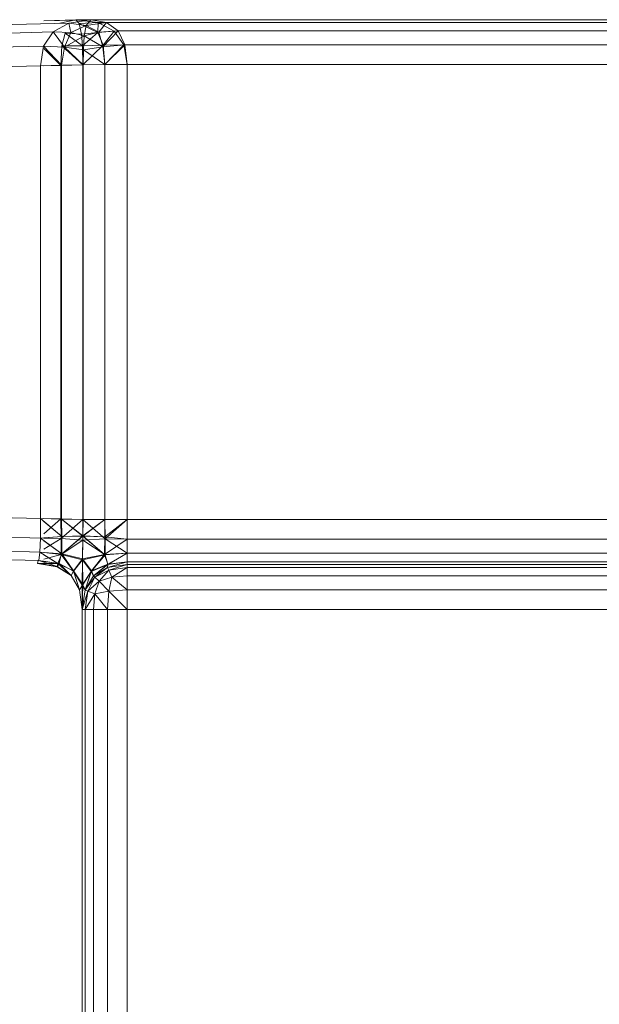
# Model space of a CAD drawing. Header units: millimetres. Extents: x 1 to 3476, y -521 to 159.
# Tile 87 of 130: x 2438.67 to 2446.42, y 145.75 to 158.92. Entities that reach past the tile are written whole.
import ezdxf

# ---------------------------------------------------------------- set-up
doc = ezdxf.new("R2010")
doc.units = ezdxf.units.MM
doc.layers.add('VG491211CA_dwg', color=8, linetype='Continuous', lineweight=9)

# ---------------------------------------------------------------- blocks, each defined once
blk = doc.blocks.new('VG491211CA_dwg-300031-Zachód')
at = {"color": 18, "lineweight": 9}
for p, q in [((481.856, 158.872), (413.403, 156.985)), ((481.856, 158.872), (473.381, 158.643)), ((481.524, 158.899), (482.15, 158.916)), ((482.15, 158.916), (481.524, 158.899)), ((481.524, 158.899), (482.15, 158.916)), ((482.15, 158.916), (481.524, 158.899)), ((481.95, 158.915), (481.524, 158.903)), ((481.524, 158.903), (481.95, 158.915)), ((481.95, 158.915), (481.524, 158.903)), ((481.524, 158.903), (481.95, 158.915)), ((481.95, 158.915), (481.524, 158.903)), ((481.524, 158.903), (481.95, 158.915)), ((481.95, 158.915), (481.524, 158.903)), ((481.524, 158.903), (481.95, 158.915)), ((481.856, 158.872), (481.646, 158.754)), ((481.95, 158.915), (481.737, 158.871)), ((481.737, 158.871), (481.95, 158.915)), ((481.95, 158.915), (481.737, 158.871)), ((481.737, 158.871), (481.95, 158.915)), ((482.15, 158.916), (481.856, 158.872)), ((482.15, 158.916), (481.856, 158.872)), ((482.087, 158.838), (481.856, 158.872)), ((481.856, 158.872), (481.884, 158.745)), ((482.087, 158.838), (481.856, 158.872)), ((481.857, 158.872), (482.15, 158.916)), ((481.857, 158.872), (482.15, 158.916)), ((481.857, 158.872), (482.087, 158.838)), ((481.857, 158.872), (482.087, 158.838)), ((482.087, 158.838), (481.884, 158.745)), ((481.884, 158.745), (482.087, 158.838)), ((482.087, 158.838), (481.884, 158.745)), ((481.884, 158.745), (482.087, 158.838)), ((496.108, 158.916), (481.95, 158.915)), ((481.95, 158.915), (496.108, 158.916)), ((481.95, 158.915), (482.15, 158.916)), ((482.15, 158.916), (481.95, 158.915)), ((496.108, 158.916), (481.95, 158.915)), ((481.95, 158.915), (496.108, 158.916)), ((481.95, 158.915), (482.15, 158.916)), ((482.15, 158.916), (481.95, 158.915)), ((482.251, 158.878), (481.95, 158.915)), ((481.95, 158.915), (481.996, 158.865)), ((481.95, 158.915), (481.996, 158.865)), ((481.95, 158.915), (482.251, 158.878)), ((482.251, 158.878), (481.95, 158.915)), ((481.95, 158.915), (481.996, 158.865)), ((481.95, 158.915), (481.996, 158.865)), ((481.95, 158.915), (482.251, 158.878)), ((482.251, 158.878), (481.996, 158.865)), ((481.996, 158.865), (482.251, 158.878)), ((482.251, 158.878), (481.996, 158.865)), ((481.996, 158.865), (482.251, 158.878)), ((482.246, 158.743), (481.996, 158.865)), ((481.996, 158.865), (482.027, 158.721)), ((481.996, 158.865), (482.027, 158.721)), ((481.996, 158.865), (482.246, 158.743)), ((482.246, 158.743), (481.996, 158.865)), ((481.996, 158.865), (482.027, 158.721)), ((481.996, 158.865), (482.027, 158.721)), ((481.996, 158.865), (482.246, 158.743)), ((482.087, 158.838), (482.064, 158.701)), ((482.087, 158.838), (482.064, 158.701)), ((482.087, 158.838), (482.064, 158.701)), ((482.087, 158.838), (482.064, 158.701)), ((482.15, 158.916), (482.087, 158.838)), ((482.15, 158.916), (482.087, 158.838)), ((482.15, 158.916), (482.087, 158.838)), ((482.15, 158.916), (482.087, 158.838)), ((482.363, 158.879), (482.087, 158.838)), ((482.087, 158.838), (482.363, 158.879)), ((482.363, 158.879), (482.087, 158.838)), ((482.087, 158.838), (482.363, 158.879)), ((482.259, 158.75), (482.087, 158.838)), ((482.087, 158.838), (482.259, 158.75)), ((482.259, 158.75), (482.087, 158.838)), ((482.087, 158.838), (482.259, 158.75)), ((482.363, 158.879), (482.15, 158.916)), ((482.15, 158.916), (482.363, 158.879)), ((482.15, 158.916), (496.108, 158.916)), ((496.108, 158.916), (482.15, 158.916)), ((482.363, 158.879), (482.15, 158.916)), ((482.15, 158.916), (482.363, 158.879)), ((482.15, 158.916), (496.108, 158.916)), ((496.108, 158.916), (482.15, 158.916)), ((482.251, 158.878), (482.246, 158.743)), ((482.251, 158.878), (482.246, 158.743)), ((482.251, 158.878), (482.246, 158.743)), ((482.251, 158.878), (482.246, 158.743)), ((482.465, 158.765), (482.251, 158.878)), ((482.251, 158.878), (482.465, 158.765)), ((496.108, 158.878), (482.251, 158.878)), ((482.251, 158.878), (496.108, 158.878)), ((482.465, 158.765), (482.251, 158.878)), ((482.251, 158.878), (482.465, 158.765)), ((496.108, 158.878), (482.251, 158.878)), ((482.251, 158.878), (496.108, 158.878)), ((482.363, 158.879), (482.259, 158.75)), ((482.363, 158.879), (482.259, 158.75)), ((482.363, 158.879), (482.259, 158.75)), ((482.363, 158.879), (482.259, 158.75)), ((482.515, 158.766), (482.363, 158.879)), ((482.363, 158.879), (482.516, 158.766)), ((482.363, 158.879), (496.108, 158.878)), ((496.108, 158.878), (482.363, 158.879)), ((482.515, 158.766), (482.363, 158.879)), ((482.363, 158.879), (482.516, 158.766)), ((482.363, 158.879), (496.108, 158.878)), ((496.108, 158.878), (482.363, 158.879)), ((413.354, 156.871), (481.646, 158.754)), ((481.52, 158.564), (481.646, 158.754)), ((481.646, 158.754), (481.884, 158.745)), ((481.646, 158.754), (481.799, 158.548)), ((481.646, 158.754), (481.799, 158.548)), ((481.799, 158.548), (481.647, 158.754)), ((481.799, 158.548), (481.647, 158.754)), ((481.806, 158.737), (481.765, 158.567)), ((481.765, 158.567), (481.806, 158.737)), ((481.806, 158.737), (481.765, 158.567)), ((481.765, 158.567), (481.806, 158.737)), ((481.799, 158.548), (481.884, 158.745)), ((481.884, 158.745), (481.799, 158.548)), ((481.799, 158.548), (481.884, 158.745)), ((481.884, 158.745), (481.799, 158.548)), ((481.799, 158.548), (482.064, 158.701)), ((481.799, 158.548), (482.064, 158.701)), ((481.799, 158.548), (482.064, 158.701)), ((481.799, 158.548), (482.064, 158.701)), ((481.806, 158.737), (482.027, 158.721)), ((482.027, 158.721), (481.806, 158.737)), ((481.806, 158.737), (482.039, 158.569)), ((482.039, 158.569), (481.806, 158.737)), ((481.806, 158.737), (482.027, 158.721)), ((482.027, 158.721), (481.806, 158.737)), ((481.806, 158.737), (482.039, 158.569)), ((482.039, 158.569), (481.806, 158.737)), ((481.884, 158.745), (482.064, 158.701)), ((482.064, 158.701), (481.884, 158.745)), ((481.884, 158.745), (482.064, 158.701)), ((482.064, 158.701), (481.884, 158.745)), ((482.027, 158.721), (482.246, 158.743)), ((482.246, 158.743), (482.027, 158.721)), ((482.027, 158.721), (482.246, 158.743)), ((482.246, 158.743), (482.027, 158.721)), ((482.039, 158.569), (482.027, 158.721)), ((482.027, 158.721), (482.039, 158.569)), ((482.039, 158.569), (482.027, 158.721)), ((482.027, 158.721), (482.039, 158.569)), ((482.039, 158.569), (482.246, 158.743)), ((482.246, 158.743), (482.039, 158.569)), ((482.039, 158.569), (482.246, 158.743)), ((482.246, 158.743), (482.039, 158.569)), ((482.064, 158.701), (482.052, 158.514)), ((482.052, 158.514), (482.064, 158.701)), ((482.064, 158.701), (482.052, 158.514)), ((482.052, 158.514), (482.064, 158.701)), ((482.064, 158.701), (482.259, 158.75)), ((482.259, 158.75), (482.064, 158.701)), ((482.064, 158.701), (482.259, 158.75)), ((482.259, 158.75), (482.064, 158.701)), ((482.313, 158.555), (482.064, 158.701)), ((482.313, 158.555), (482.064, 158.701)), ((482.313, 158.555), (482.064, 158.701)), ((482.313, 158.555), (482.064, 158.701)), ((482.246, 158.743), (482.465, 158.765)), ((482.465, 158.765), (482.246, 158.743)), ((482.246, 158.743), (482.465, 158.765)), ((482.465, 158.765), (482.246, 158.743)), ((482.316, 158.574), (482.246, 158.743)), ((482.246, 158.743), (482.316, 158.574)), ((482.316, 158.574), (482.246, 158.743)), ((482.246, 158.743), (482.316, 158.574)), ((482.259, 158.75), (482.515, 158.766)), ((482.516, 158.766), (482.259, 158.75)), ((482.259, 158.75), (482.515, 158.766)), ((482.516, 158.766), (482.259, 158.75)), ((482.259, 158.75), (482.313, 158.555)), ((482.313, 158.555), (482.259, 158.75)), ((482.259, 158.75), (482.313, 158.555)), ((482.313, 158.555), (482.259, 158.75)), ((482.516, 158.766), (482.313, 158.555)), ((482.313, 158.555), (482.515, 158.766)), ((482.516, 158.766), (482.313, 158.555)), ((482.313, 158.555), (482.515, 158.766)), ((482.316, 158.574), (482.465, 158.765)), ((482.465, 158.765), (482.316, 158.574)), ((482.316, 158.574), (482.465, 158.765)), ((482.465, 158.765), (482.316, 158.574)), ((496.108, 158.766), (482.465, 158.765)), ((482.465, 158.765), (496.108, 158.766)), ((496.108, 158.766), (482.465, 158.765)), ((482.465, 158.765), (496.108, 158.766)), ((482.465, 158.765), (482.594, 158.578)), ((482.594, 158.578), (482.465, 158.765)), ((482.465, 158.765), (482.594, 158.578)), ((482.594, 158.578), (482.465, 158.765)), ((496.108, 158.766), (482.515, 158.766)), ((482.515, 158.766), (482.607, 158.578)), ((496.108, 158.766), (482.515, 158.766)), ((482.515, 158.766), (482.607, 158.578)), ((482.607, 158.578), (482.516, 158.766)), ((482.516, 158.766), (496.108, 158.766)), ((482.607, 158.578), (482.516, 158.766)), ((482.516, 158.766), (496.108, 158.766)), ((413.324, 156.683), (481.52, 158.564)), ((481.478, 158.3), (481.52, 158.564)), ((481.52, 158.564), (481.799, 158.548)), ((481.52, 158.564), (481.76, 158.307)), ((481.76, 158.307), (481.524, 158.56)), ((481.76, 158.307), (481.524, 158.56)), ((481.524, 158.56), (481.76, 158.307)), ((481.765, 158.567), (481.751, 158.306)), ((481.751, 158.306), (481.765, 158.567)), ((481.765, 158.567), (481.751, 158.306)), ((481.751, 158.306), (481.765, 158.567)), ((481.765, 158.567), (482.039, 158.569)), ((482.039, 158.569), (481.765, 158.567)), ((481.765, 158.567), (482.039, 158.569)), ((482.039, 158.569), (481.765, 158.567)), ((481.765, 158.567), (482.043, 158.311)), ((482.043, 158.311), (481.765, 158.567)), ((481.765, 158.567), (482.043, 158.311)), ((482.043, 158.311), (481.765, 158.567)), ((482.039, 158.569), (482.316, 158.574)), ((482.316, 158.574), (482.039, 158.569)), ((482.039, 158.569), (482.316, 158.574)), ((482.316, 158.574), (482.039, 158.569)), ((482.043, 158.311), (482.039, 158.569)), ((482.039, 158.569), (482.043, 158.311)), ((482.043, 158.311), (482.039, 158.569)), ((482.039, 158.569), (482.043, 158.311)), ((482.043, 158.311), (482.316, 158.574)), ((482.316, 158.574), (482.043, 158.311)), ((482.043, 158.311), (482.316, 158.574)), ((482.316, 158.574), (482.043, 158.311)), ((482.313, 158.555), (482.052, 158.514)), ((482.052, 158.514), (482.313, 158.555)), ((482.313, 158.555), (482.052, 158.514)), ((482.052, 158.514), (482.313, 158.555)), ((482.607, 158.578), (482.313, 158.555)), ((482.313, 158.555), (482.607, 158.578)), ((482.607, 158.578), (482.313, 158.555)), ((482.313, 158.555), (482.607, 158.578)), ((482.313, 158.555), (482.34, 158.315)), ((482.34, 158.315), (482.313, 158.555)), ((482.313, 158.555), (482.34, 158.315)), ((482.34, 158.315), (482.313, 158.555)), ((482.316, 158.574), (482.594, 158.578)), ((482.594, 158.578), (482.316, 158.574)), ((482.316, 158.574), (482.594, 158.578)), ((482.594, 158.578), (482.316, 158.574)), ((482.339, 158.315), (482.316, 158.574)), ((482.316, 158.574), (482.339, 158.315)), ((482.339, 158.315), (482.316, 158.574)), ((482.316, 158.574), (482.339, 158.315)), ((482.339, 158.315), (482.594, 158.578)), ((482.594, 158.578), (482.339, 158.315)), ((482.339, 158.315), (482.594, 158.578)), ((482.594, 158.578), (482.339, 158.315)), ((482.607, 158.578), (482.34, 158.315)), ((482.34, 158.315), (482.607, 158.578)), ((482.607, 158.578), (482.34, 158.315)), ((482.34, 158.315), (482.607, 158.578)), ((482.594, 158.578), (496.108, 158.578)), ((482.594, 158.578), (482.637, 158.316)), ((496.108, 158.578), (482.594, 158.578)), ((482.637, 158.316), (482.594, 158.578)), ((482.594, 158.578), (496.108, 158.578)), ((482.594, 158.578), (482.637, 158.316)), ((496.108, 158.578), (482.594, 158.578)), ((482.637, 158.316), (482.594, 158.578)), ((496.108, 158.578), (482.607, 158.578)), ((482.637, 158.316), (482.607, 158.578)), ((482.607, 158.578), (496.108, 158.578)), ((482.607, 158.578), (482.637, 158.316)), ((496.108, 158.578), (482.607, 158.578)), ((482.637, 158.316), (482.607, 158.578)), ((482.607, 158.578), (496.108, 158.578)), ((482.607, 158.578), (482.637, 158.316)), ((481.524, 158.532), (481.751, 158.306)), ((481.751, 158.306), (481.524, 158.532)), ((481.524, 158.532), (481.751, 158.306)), ((481.751, 158.306), (481.524, 158.532)), ((481.76, 158.307), (481.799, 158.548)), ((481.799, 158.548), (481.76, 158.307)), ((481.76, 158.307), (481.799, 158.548)), ((481.799, 158.548), (481.76, 158.307)), ((482.052, 158.514), (481.799, 158.548)), ((482.048, 158.312), (481.799, 158.548)), ((481.799, 158.548), (482.052, 158.514)), ((481.799, 158.548), (482.047, 158.312)), ((482.052, 158.514), (481.799, 158.548)), ((482.048, 158.312), (481.799, 158.548)), ((481.799, 158.548), (482.052, 158.514)), ((481.799, 158.548), (482.047, 158.312)), ((482.047, 158.312), (482.052, 158.514)), ((482.047, 158.312), (482.052, 158.514)), ((482.052, 158.514), (482.048, 158.312)), ((482.052, 158.514), (482.048, 158.312)), ((482.34, 158.315), (482.052, 158.514)), ((482.34, 158.315), (482.052, 158.514)), ((482.34, 158.315), (482.052, 158.514)), ((482.34, 158.315), (482.052, 158.514)), ((413.315, 156.42), (481.478, 158.3)), ((481.76, 158.307), (481.478, 158.3)), ((481.478, 158.3), (481.478, 152.245)), ((481.524, 158.301), (481.76, 158.307)), ((481.524, 158.301), (481.76, 158.307)), ((481.76, 158.307), (481.524, 158.301)), ((481.751, 158.306), (481.524, 158.301)), ((481.524, 158.301), (481.751, 158.306)), ((481.751, 158.306), (481.524, 158.301)), ((481.524, 158.301), (481.751, 158.306)), ((482.043, 158.311), (481.751, 158.306)), ((481.751, 158.306), (482.043, 158.311)), ((482.043, 158.311), (481.751, 158.306)), ((481.751, 158.306), (482.043, 158.311)), ((481.751, 158.306), (481.751, 152.239)), ((481.751, 152.239), (481.751, 158.306)), ((481.751, 158.306), (481.751, 152.239)), ((481.751, 152.239), (481.751, 158.306)), ((481.76, 158.307), (482.048, 158.312)), ((482.047, 158.312), (481.76, 158.307)), ((481.76, 158.307), (482.048, 158.312)), ((482.047, 158.312), (481.76, 158.307)), ((481.76, 152.238), (481.76, 158.307)), ((481.76, 158.307), (481.76, 152.238)), ((481.76, 152.238), (481.76, 158.307)), ((481.76, 158.307), (481.76, 152.238)), ((482.339, 158.315), (482.043, 158.311)), ((482.043, 158.311), (482.339, 158.315)), ((482.339, 158.315), (482.043, 158.311)), ((482.043, 158.311), (482.339, 158.315)), ((482.043, 152.234), (482.043, 158.311)), ((482.043, 158.311), (482.043, 152.234)), ((482.043, 152.234), (482.043, 158.311)), ((482.043, 158.311), (482.043, 152.234)), ((482.34, 158.315), (482.047, 158.312)), ((482.34, 158.315), (482.047, 158.312)), ((482.047, 152.233), (482.047, 158.312)), ((482.047, 152.233), (482.047, 158.312)), ((482.048, 158.312), (482.34, 158.315)), ((482.048, 158.312), (482.34, 158.315)), ((482.048, 158.312), (482.048, 152.233)), ((482.048, 158.312), (482.048, 152.233)), ((482.637, 158.316), (482.339, 158.315)), ((482.339, 158.315), (482.637, 158.316)), ((482.637, 158.316), (482.339, 158.315)), ((482.339, 158.315), (482.637, 158.316)), ((482.339, 152.231), (482.339, 158.315)), ((482.339, 158.315), (482.339, 152.231)), ((482.339, 152.231), (482.339, 158.315)), ((482.339, 158.315), (482.339, 152.231)), ((482.34, 158.315), (482.637, 158.316)), ((482.637, 158.316), (482.34, 158.315)), ((482.34, 158.315), (482.637, 158.316)), ((482.637, 158.316), (482.34, 158.315)), ((482.34, 158.315), (482.34, 152.231)), ((482.34, 152.231), (482.34, 158.315)), ((482.34, 158.315), (482.34, 152.231)), ((482.34, 152.231), (482.34, 158.315)), ((482.637, 152.23), (482.637, 158.316)), ((482.637, 158.316), (496.108, 158.316)), ((481.478, 152.245), (413.315, 154.125)), ((481.476, 151.983), (413.324, 153.862)), ((413.354, 153.674), (481.468, 151.796)), ((413.403, 153.561), (481.455, 151.684)), ((481.476, 151.983), (481.478, 152.245)), ((481.478, 152.245), (481.76, 152.238)), ((481.478, 152.245), (481.763, 152.006)), ((481.76, 152.238), (481.524, 152.244)), ((481.524, 152.244), (481.751, 152.239)), ((481.751, 152.239), (481.524, 152.244)), ((481.76, 152.238), (481.524, 152.244)), ((481.524, 152.244), (481.751, 152.239)), ((481.751, 152.239), (481.524, 152.244)), ((481.524, 152.244), (481.76, 152.238)), ((481.751, 152.239), (481.524, 152.039)), ((481.524, 152.039), (481.751, 152.239)), ((481.751, 152.239), (481.524, 152.039)), ((481.524, 152.039), (481.751, 152.239)), ((481.751, 152.239), (482.043, 152.234)), ((482.043, 152.234), (481.751, 152.239)), ((481.751, 152.239), (481.754, 151.979)), ((481.754, 151.979), (481.751, 152.239)), ((481.751, 152.239), (482.043, 152.234)), ((482.043, 152.234), (481.751, 152.239)), ((481.751, 152.239), (481.754, 151.979)), ((481.754, 151.979), (481.751, 152.239)), ((482.043, 152.234), (481.754, 151.979)), ((481.754, 151.979), (482.043, 152.234)), ((482.043, 152.234), (481.754, 151.979)), ((481.754, 151.979), (482.043, 152.234)), ((482.048, 152.233), (481.76, 152.238)), ((481.76, 152.238), (482.047, 152.233)), ((481.763, 152.006), (481.76, 152.238)), ((481.76, 152.238), (482.046, 152.012)), ((481.76, 152.238), (482.046, 152.011)), ((481.76, 152.238), (481.763, 152.006)), ((482.048, 152.233), (481.76, 152.238)), ((481.76, 152.238), (482.047, 152.233)), ((481.763, 152.006), (481.76, 152.238)), ((481.76, 152.238), (482.046, 152.012)), ((481.76, 152.238), (482.046, 152.011)), ((481.76, 152.238), (481.763, 152.006)), ((482.043, 152.234), (482.339, 152.231)), ((482.339, 152.231), (482.043, 152.234)), ((482.043, 151.956), (482.043, 152.234)), ((482.043, 152.234), (482.043, 151.956)), ((482.341, 151.972), (482.043, 152.234)), ((482.043, 152.234), (482.341, 151.972)), ((482.043, 152.234), (482.339, 152.231)), ((482.339, 152.231), (482.043, 152.234)), ((482.043, 151.956), (482.043, 152.234)), ((482.043, 152.234), (482.043, 151.956)), ((482.341, 151.972), (482.043, 152.234)), ((482.043, 152.234), (482.341, 151.972)), ((482.048, 152.233), (482.046, 152.012)), ((482.046, 152.011), (482.047, 152.233)), ((482.048, 152.233), (482.046, 152.012)), ((482.046, 152.011), (482.047, 152.233)), ((482.34, 152.231), (482.046, 152.012)), ((482.34, 152.231), (482.046, 152.011)), ((482.34, 152.231), (482.046, 152.012)), ((482.34, 152.231), (482.046, 152.011)), ((482.047, 152.233), (482.34, 152.231)), ((482.047, 152.233), (482.34, 152.231)), ((482.34, 152.231), (482.048, 152.233)), ((482.34, 152.231), (482.048, 152.233)), ((482.34, 152.231), (482.337, 152)), ((482.337, 151.999), (482.34, 152.231)), ((482.34, 152.231), (482.337, 152)), ((482.337, 151.999), (482.34, 152.231)), ((482.637, 152.23), (482.337, 152)), ((482.637, 152.23), (482.337, 151.999)), ((482.637, 152.23), (482.337, 152)), ((482.637, 152.23), (482.337, 151.999)), ((482.339, 152.231), (482.637, 152.23)), ((482.637, 152.23), (482.339, 152.231)), ((482.341, 151.972), (482.339, 152.231)), ((482.339, 152.231), (482.341, 151.972)), ((482.339, 152.231), (482.637, 152.23)), ((482.637, 152.23), (482.339, 152.231)), ((482.341, 151.972), (482.339, 152.231)), ((482.339, 152.231), (482.341, 151.972)), ((482.637, 152.23), (482.34, 152.231)), ((482.34, 152.231), (482.637, 152.23)), ((482.637, 152.23), (482.34, 152.231)), ((482.34, 152.231), (482.637, 152.23)), ((482.637, 152.23), (482.341, 151.972)), ((482.637, 152.23), (482.341, 151.972)), ((482.637, 152.23), (482.341, 151.972)), ((482.637, 152.23), (482.341, 151.972)), ((482.637, 151.967), (482.637, 152.23)), ((482.637, 152.23), (482.637, 151.967)), ((482.637, 151.967), (482.637, 152.23)), ((496.108, 152.23), (482.637, 152.23)), ((482.637, 152.23), (482.637, 151.967)), ((482.637, 151.967), (482.637, 152.23)), ((482.637, 152.23), (482.637, 151.967)), ((482.637, 151.967), (482.637, 152.23)), ((482.637, 152.23), (482.637, 151.967)), ((481.524, 152.207), (481.763, 152.006)), ((481.524, 152.207), (481.763, 152.006)), ((481.524, 152.207), (481.763, 152.006)), ((481.468, 151.796), (481.476, 151.983)), ((481.763, 152.006), (481.476, 151.983)), ((481.476, 151.983), (481.763, 151.772)), ((481.524, 151.987), (481.763, 152.006)), ((481.524, 151.987), (481.763, 152.006)), ((481.763, 152.006), (481.524, 151.987)), ((481.754, 151.979), (481.524, 151.983)), ((481.754, 151.979), (481.524, 151.983)), ((481.524, 151.982), (481.754, 151.979)), ((481.524, 151.982), (481.754, 151.979)), ((481.754, 151.979), (481.524, 151.837)), ((481.524, 151.837), (481.754, 151.979)), ((481.754, 151.979), (481.524, 151.837)), ((481.524, 151.837), (481.754, 151.979)), ((481.754, 151.979), (481.753, 151.765)), ((481.753, 151.765), (481.754, 151.979)), ((481.754, 151.979), (481.753, 151.765)), ((481.753, 151.765), (481.754, 151.979)), ((482.043, 151.956), (481.754, 151.979)), ((481.754, 151.979), (482.043, 151.956)), ((482.043, 151.956), (481.754, 151.979)), ((481.754, 151.979), (482.043, 151.956)), ((481.763, 151.772), (482.046, 152.012)), ((481.763, 152.006), (482.046, 152.012)), ((481.763, 151.772), (482.046, 152.012)), ((481.763, 152.006), (482.046, 152.012)), ((482.046, 152.011), (481.763, 151.772)), ((482.046, 152.011), (481.763, 152.006)), ((482.046, 152.011), (481.763, 151.772)), ((482.046, 152.011), (481.763, 152.006)), ((481.763, 151.772), (481.763, 152.006)), ((481.763, 152.006), (481.763, 151.772)), ((481.763, 151.772), (481.763, 152.006)), ((481.763, 152.006), (481.763, 151.772)), ((482.046, 152.012), (482.042, 151.708)), ((482.046, 152.012), (482.042, 151.708)), ((482.042, 151.708), (482.046, 152.011)), ((482.042, 151.708), (482.046, 152.011)), ((482.341, 151.972), (482.043, 151.956)), ((482.043, 151.956), (482.341, 151.972)), ((482.341, 151.972), (482.043, 151.956)), ((482.043, 151.956), (482.341, 151.972)), ((482.046, 152.012), (482.334, 151.765)), ((482.046, 152.012), (482.337, 152)), ((482.046, 152.012), (482.334, 151.765)), ((482.046, 152.012), (482.337, 152)), ((482.334, 151.765), (482.046, 152.011)), ((482.337, 151.999), (482.046, 152.011)), ((482.334, 151.765), (482.046, 152.011)), ((482.337, 151.999), (482.046, 152.011)), ((482.337, 152), (482.334, 151.765)), ((482.337, 152), (482.334, 151.765)), ((482.334, 151.765), (482.337, 151.999)), ((482.334, 151.765), (482.337, 151.999)), ((482.637, 151.967), (482.334, 151.765)), ((482.637, 151.967), (482.334, 151.765)), ((482.637, 151.967), (482.334, 151.765)), ((482.637, 151.967), (482.334, 151.765)), ((482.337, 152), (482.637, 151.967)), ((482.337, 152), (482.637, 151.967)), ((482.637, 151.967), (482.337, 151.999)), ((482.637, 151.967), (482.337, 151.999)), ((482.342, 151.758), (482.341, 151.972)), ((482.637, 151.78), (482.341, 151.972)), ((482.637, 151.967), (482.341, 151.972)), ((482.341, 151.972), (482.342, 151.758)), ((482.341, 151.972), (482.637, 151.78)), ((482.341, 151.972), (482.637, 151.967)), ((482.342, 151.758), (482.341, 151.972)), ((482.637, 151.78), (482.341, 151.972)), ((482.637, 151.967), (482.341, 151.972)), ((482.341, 151.972), (482.342, 151.758)), ((482.341, 151.972), (482.637, 151.78)), ((482.341, 151.972), (482.637, 151.967)), ((482.637, 151.967), (496.108, 151.967)), ((482.637, 151.78), (482.637, 151.967)), ((496.108, 151.967), (482.637, 151.967)), ((482.637, 151.967), (482.637, 151.78)), ((482.637, 151.967), (496.108, 151.967)), ((482.637, 151.78), (482.637, 151.967)), ((496.108, 151.967), (482.637, 151.967)), ((482.637, 151.967), (482.637, 151.78)), ((482.637, 151.967), (496.108, 151.967)), ((482.637, 151.78), (482.637, 151.967)), ((496.108, 151.967), (482.637, 151.967)), ((482.637, 151.967), (482.637, 151.78)), ((482.637, 151.967), (496.108, 151.967)), ((482.637, 151.78), (482.637, 151.967)), ((496.108, 151.967), (482.637, 151.967)), ((482.637, 151.967), (482.637, 151.78)), ((481.524, 151.948), (481.763, 151.772)), ((481.524, 151.948), (481.763, 151.772)), ((481.524, 151.947), (481.763, 151.772)), ((482.043, 151.956), (481.753, 151.765)), ((481.753, 151.765), (482.043, 151.956)), ((482.043, 151.956), (481.753, 151.765)), ((481.753, 151.765), (482.043, 151.956)), ((482.04, 151.693), (482.043, 151.956)), ((482.043, 151.956), (482.04, 151.693)), ((482.04, 151.693), (482.043, 151.956)), ((482.043, 151.956), (482.04, 151.693)), ((482.342, 151.758), (482.043, 151.956)), ((482.043, 151.956), (482.342, 151.758)), ((482.342, 151.758), (482.043, 151.956)), ((482.043, 151.956), (482.342, 151.758)), ((481.455, 151.684), (481.468, 151.796)), ((481.468, 151.796), (481.763, 151.772)), ((481.468, 151.796), (481.71, 151.642)), ((481.763, 151.772), (481.524, 151.791)), ((481.763, 151.772), (481.524, 151.791)), ((481.524, 151.791), (481.763, 151.772)), ((481.524, 151.789), (481.753, 151.765)), ((481.753, 151.765), (481.524, 151.789)), ((481.524, 151.789), (481.753, 151.765)), ((481.753, 151.765), (481.524, 151.789)), ((481.524, 151.703), (481.753, 151.765)), ((481.524, 151.703), (481.753, 151.765)), ((481.524, 151.703), (481.753, 151.765)), ((481.524, 151.703), (481.753, 151.765)), ((481.71, 151.642), (481.524, 151.761)), ((481.71, 151.642), (481.524, 151.761)), ((481.524, 151.76), (481.71, 151.642)), ((481.71, 151.642), (481.763, 151.772)), ((481.763, 151.772), (481.71, 151.642)), ((481.71, 151.642), (481.763, 151.772)), ((481.763, 151.772), (481.71, 151.642)), ((481.753, 151.765), (481.727, 151.644)), ((481.727, 151.644), (481.753, 151.765)), ((481.753, 151.765), (481.727, 151.644)), ((481.727, 151.644), (481.753, 151.765)), ((481.753, 151.765), (482.04, 151.693)), ((481.753, 151.765), (481.921, 151.539)), ((482.04, 151.693), (481.753, 151.765)), ((481.921, 151.539), (481.753, 151.765)), ((481.753, 151.765), (482.04, 151.693)), ((481.753, 151.765), (481.921, 151.539)), ((482.04, 151.693), (481.753, 151.765)), ((481.921, 151.539), (481.753, 151.765)), ((482.042, 151.708), (481.763, 151.772)), ((481.92, 151.545), (481.763, 151.772)), ((481.763, 151.772), (482.042, 151.708)), ((481.763, 151.772), (481.92, 151.545)), ((482.042, 151.708), (481.763, 151.772)), ((481.92, 151.545), (481.763, 151.772)), ((481.763, 151.772), (482.042, 151.708)), ((481.763, 151.772), (481.92, 151.545)), ((481.92, 151.545), (482.042, 151.708)), ((482.042, 151.708), (481.92, 151.545)), ((481.92, 151.545), (482.042, 151.708)), ((482.042, 151.708), (481.92, 151.545)), ((482.04, 151.693), (482.342, 151.758)), ((482.342, 151.758), (482.04, 151.693)), ((482.04, 151.693), (482.342, 151.758)), ((482.342, 151.758), (482.04, 151.693)), ((482.334, 151.765), (482.042, 151.708)), ((482.042, 151.708), (482.334, 151.765)), ((482.334, 151.765), (482.042, 151.708)), ((482.042, 151.708), (482.334, 151.765)), ((482.042, 151.708), (482.16, 151.544)), ((482.043, 151.356), (482.042, 151.708)), ((482.043, 151.356), (482.042, 151.708)), ((482.16, 151.544), (482.042, 151.708)), ((482.042, 151.708), (482.16, 151.544)), ((482.043, 151.356), (482.042, 151.708)), ((482.043, 151.356), (482.042, 151.708)), ((482.16, 151.544), (482.042, 151.708)), ((482.342, 151.758), (482.154, 151.535)), ((482.154, 151.535), (482.342, 151.758)), ((482.342, 151.758), (482.154, 151.535)), ((482.154, 151.535), (482.342, 151.758)), ((482.334, 151.765), (482.16, 151.544)), ((482.16, 151.544), (482.334, 151.765)), ((482.334, 151.765), (482.16, 151.544)), ((482.16, 151.544), (482.334, 151.765)), ((482.637, 151.78), (482.334, 151.765)), ((482.334, 151.765), (482.637, 151.78)), ((482.637, 151.78), (482.334, 151.765)), ((482.334, 151.765), (482.637, 151.78)), ((482.334, 151.765), (482.377, 151.635)), ((482.377, 151.635), (482.334, 151.765)), ((482.334, 151.765), (482.377, 151.635)), ((482.377, 151.635), (482.334, 151.765)), ((482.342, 151.758), (482.637, 151.78)), ((482.637, 151.78), (482.342, 151.758)), ((482.342, 151.758), (482.637, 151.78)), ((482.637, 151.78), (482.342, 151.758)), ((482.342, 151.758), (482.378, 151.631)), ((482.378, 151.631), (482.342, 151.758)), ((482.342, 151.758), (482.378, 151.631)), ((482.378, 151.631), (482.342, 151.758)), ((482.637, 151.78), (482.377, 151.635)), ((482.377, 151.635), (482.637, 151.78)), ((482.637, 151.78), (482.377, 151.635)), ((482.377, 151.635), (482.637, 151.78)), ((482.637, 151.78), (482.378, 151.631)), ((482.378, 151.631), (482.637, 151.78)), ((482.637, 151.78), (482.378, 151.631)), ((482.378, 151.631), (482.637, 151.78)), ((496.108, 151.78), (482.637, 151.78)), ((482.637, 151.78), (496.108, 151.78)), ((496.108, 151.78), (482.637, 151.78)), ((482.637, 151.78), (496.108, 151.78)), ((482.637, 151.667), (482.637, 151.78)), ((482.637, 151.667), (482.637, 151.78)), ((482.637, 151.78), (482.637, 151.667)), ((482.637, 151.78), (482.637, 151.667)), ((496.108, 151.78), (482.637, 151.78)), ((482.637, 151.78), (496.108, 151.78)), ((496.108, 151.78), (482.637, 151.78)), ((482.637, 151.78), (496.108, 151.78)), ((482.637, 151.667), (482.637, 151.78)), ((482.637, 151.667), (482.637, 151.78)), ((482.637, 151.78), (482.637, 151.667)), ((482.637, 151.78), (482.637, 151.667)), ((481.448, 151.683), (481.437, 151.645)), ((481.437, 151.645), (481.438, 151.648)), ((481.438, 151.648), (481.437, 151.645)), ((481.437, 151.645), (481.438, 151.648)), ((481.438, 151.648), (481.437, 151.645)), ((481.7, 151.601), (481.437, 151.645)), ((481.437, 151.645), (481.7, 151.601)), ((481.437, 151.645), (481.727, 151.644)), ((481.437, 151.645), (481.727, 151.644)), ((481.7, 151.601), (481.437, 151.645)), ((481.437, 151.645), (481.7, 151.601)), ((481.437, 151.645), (481.727, 151.644)), ((481.437, 151.645), (481.727, 151.644)), ((481.438, 151.648), (481.7, 151.602)), ((481.7, 151.601), (481.438, 151.648)), ((481.7, 151.602), (481.438, 151.648)), ((481.438, 151.648), (481.7, 151.601)), ((481.438, 151.648), (481.7, 151.602)), ((481.7, 151.601), (481.438, 151.648)), ((481.7, 151.602), (481.438, 151.648)), ((481.438, 151.648), (481.7, 151.601)), ((481.455, 151.684), (481.71, 151.642)), ((481.455, 151.684), (481.7, 151.602)), ((481.71, 151.642), (481.524, 151.673)), ((481.71, 151.642), (481.524, 151.673)), ((481.524, 151.673), (481.71, 151.642)), ((481.524, 151.672), (481.727, 151.644)), ((481.727, 151.644), (481.524, 151.672)), ((481.524, 151.672), (481.727, 151.644)), ((481.727, 151.644), (481.524, 151.672)), ((481.7, 151.602), (481.524, 151.661)), ((481.7, 151.602), (481.524, 151.661)), ((481.524, 151.661), (481.7, 151.602)), ((481.727, 151.644), (481.7, 151.601)), ((481.7, 151.601), (481.727, 151.644)), ((481.727, 151.644), (481.7, 151.601)), ((481.7, 151.601), (481.727, 151.644)), ((481.7, 151.602), (481.71, 151.642)), ((481.71, 151.642), (481.7, 151.602)), ((481.7, 151.602), (481.71, 151.642)), ((481.71, 151.642), (481.7, 151.602)), ((481.7, 151.602), (481.887, 151.484)), ((481.887, 151.483), (481.7, 151.602)), ((481.887, 151.484), (481.7, 151.602)), ((481.7, 151.602), (481.887, 151.483)), ((481.7, 151.602), (481.887, 151.484)), ((481.887, 151.483), (481.7, 151.602)), ((481.887, 151.484), (481.7, 151.602)), ((481.7, 151.602), (481.887, 151.483)), ((481.887, 151.483), (481.7, 151.601)), ((481.7, 151.601), (481.887, 151.483)), ((481.887, 151.483), (481.7, 151.601)), ((481.7, 151.601), (481.887, 151.483)), ((481.92, 151.545), (481.71, 151.642)), ((481.887, 151.484), (481.71, 151.642)), ((481.71, 151.642), (481.92, 151.545)), ((481.71, 151.642), (481.887, 151.484)), ((481.92, 151.545), (481.71, 151.642)), ((481.887, 151.484), (481.71, 151.642)), ((481.71, 151.642), (481.92, 151.545)), ((481.71, 151.642), (481.887, 151.484)), ((481.727, 151.644), (481.921, 151.539)), ((481.727, 151.644), (481.887, 151.483)), ((481.921, 151.539), (481.727, 151.644)), ((481.887, 151.483), (481.727, 151.644)), ((481.727, 151.644), (481.921, 151.539)), ((481.727, 151.644), (481.887, 151.483)), ((481.921, 151.539), (481.727, 151.644)), ((481.887, 151.483), (481.727, 151.644)), ((482.04, 151.693), (481.921, 151.539)), ((481.921, 151.539), (482.04, 151.693)), ((482.04, 151.693), (481.921, 151.539)), ((481.921, 151.539), (482.04, 151.693)), ((482.037, 151.353), (482.04, 151.693)), ((482.037, 151.353), (482.04, 151.693)), ((482.037, 151.353), (482.04, 151.693)), ((482.037, 151.353), (482.04, 151.693)), ((482.154, 151.535), (482.04, 151.693)), ((482.04, 151.693), (482.154, 151.535)), ((482.154, 151.535), (482.04, 151.693)), ((482.04, 151.693), (482.154, 151.535)), ((482.378, 151.631), (482.154, 151.535)), ((482.154, 151.535), (482.378, 151.631)), ((482.378, 151.631), (482.154, 151.535)), ((482.154, 151.535), (482.378, 151.631)), ((482.377, 151.635), (482.16, 151.544)), ((482.16, 151.544), (482.377, 151.635)), ((482.377, 151.635), (482.16, 151.544)), ((482.16, 151.544), (482.377, 151.635)), ((482.377, 151.635), (482.187, 151.48)), ((482.187, 151.48), (482.377, 151.635)), ((482.377, 151.635), (482.187, 151.48)), ((482.187, 151.48), (482.377, 151.635)), ((482.378, 151.631), (482.187, 151.48)), ((482.187, 151.48), (482.378, 151.631)), ((482.378, 151.631), (482.187, 151.48)), ((482.187, 151.48), (482.378, 151.631)), ((482.375, 151.592), (482.187, 151.48)), ((482.187, 151.48), (482.375, 151.592)), ((482.375, 151.592), (482.187, 151.48)), ((482.187, 151.48), (482.375, 151.592)), ((482.375, 151.592), (482.187, 151.48)), ((482.187, 151.48), (482.375, 151.592)), ((482.375, 151.592), (482.187, 151.48)), ((482.187, 151.48), (482.375, 151.592)), ((482.375, 151.592), (482.187, 151.48)), ((482.187, 151.48), (482.375, 151.592)), ((482.375, 151.592), (482.187, 151.48)), ((482.187, 151.48), (482.375, 151.592)), ((482.375, 151.592), (482.206, 151.461)), ((482.375, 151.592), (482.206, 151.461)), ((482.375, 151.592), (482.206, 151.461)), ((482.375, 151.592), (482.206, 151.461)), ((482.637, 151.667), (482.375, 151.592)), ((482.637, 151.667), (482.375, 151.592)), ((482.375, 151.592), (482.637, 151.667)), ((482.375, 151.592), (482.637, 151.667)), ((482.637, 151.667), (482.375, 151.592)), ((482.637, 151.667), (482.375, 151.592)), ((482.375, 151.592), (482.637, 151.667)), ((482.375, 151.592), (482.637, 151.667)), ((482.377, 151.635), (482.375, 151.592)), ((482.375, 151.592), (482.377, 151.635)), ((482.377, 151.635), (482.375, 151.592)), ((482.375, 151.592), (482.377, 151.635)), ((482.378, 151.631), (482.375, 151.592)), ((482.375, 151.592), (482.378, 151.631)), ((482.378, 151.631), (482.375, 151.592)), ((482.375, 151.592), (482.378, 151.631)), ((482.637, 151.63), (482.375, 151.592)), ((482.375, 151.592), (482.637, 151.63)), ((482.637, 151.63), (482.375, 151.592)), ((482.375, 151.592), (482.637, 151.63)), ((482.637, 151.63), (482.375, 151.592)), ((482.375, 151.592), (482.637, 151.63)), ((482.637, 151.63), (482.375, 151.592)), ((482.375, 151.592), (482.637, 151.63)), ((482.637, 151.63), (482.375, 151.592)), ((482.375, 151.592), (482.637, 151.63)), ((482.637, 151.63), (482.375, 151.592)), ((482.375, 151.592), (482.637, 151.63)), ((482.394, 151.555), (482.375, 151.592)), ((482.375, 151.592), (482.394, 151.555)), ((482.394, 151.555), (482.375, 151.592)), ((482.375, 151.592), (482.394, 151.555)), ((482.637, 151.667), (482.377, 151.635)), ((482.377, 151.635), (482.637, 151.667)), ((482.637, 151.667), (482.377, 151.635)), ((482.377, 151.635), (482.637, 151.667)), ((482.637, 151.667), (482.378, 151.631)), ((482.378, 151.631), (482.637, 151.667)), ((482.637, 151.667), (482.378, 151.631)), ((482.378, 151.631), (482.637, 151.667)), ((482.637, 151.63), (482.394, 151.555)), ((482.637, 151.63), (482.394, 151.555)), ((482.637, 151.63), (482.394, 151.555)), ((482.637, 151.63), (482.394, 151.555)), ((482.637, 151.592), (482.394, 151.555)), ((482.394, 151.555), (482.637, 151.592)), ((482.637, 151.592), (482.394, 151.555)), ((482.394, 151.555), (482.637, 151.592)), ((482.637, 151.592), (482.431, 151.461)), ((482.637, 151.592), (482.431, 151.461)), ((482.637, 151.592), (482.431, 151.461)), ((482.637, 151.592), (482.431, 151.461)), ((496.108, 151.667), (482.637, 151.667)), ((482.637, 151.63), (482.637, 151.667)), ((496.108, 151.667), (482.637, 151.667)), ((482.637, 151.63), (482.637, 151.667)), ((482.637, 151.667), (496.108, 151.667)), ((482.637, 151.667), (482.637, 151.63)), ((482.637, 151.667), (496.108, 151.667)), ((482.637, 151.667), (482.637, 151.63)), ((496.108, 151.667), (482.637, 151.667)), ((482.637, 151.63), (482.637, 151.667)), ((496.108, 151.667), (482.637, 151.667)), ((482.637, 151.63), (482.637, 151.667)), ((482.637, 151.667), (496.108, 151.667)), ((482.637, 151.667), (482.637, 151.63)), ((482.637, 151.667), (496.108, 151.667)), ((482.637, 151.667), (482.637, 151.63)), ((496.108, 151.63), (482.637, 151.63)), ((496.108, 151.63), (482.637, 151.63)), ((482.637, 151.63), (496.108, 151.63)), ((482.637, 151.63), (496.108, 151.63)), ((496.108, 151.63), (482.637, 151.63)), ((482.637, 151.63), (482.637, 151.592)), ((482.637, 151.63), (496.108, 151.63)), ((482.637, 151.592), (482.637, 151.63)), ((496.108, 151.63), (482.637, 151.63)), ((496.108, 151.63), (482.637, 151.63)), ((482.637, 151.63), (496.108, 151.63)), ((482.637, 151.63), (496.108, 151.63)), ((496.108, 151.63), (482.637, 151.63)), ((482.637, 151.63), (482.637, 151.592)), ((482.637, 151.63), (496.108, 151.63)), ((482.637, 151.592), (482.637, 151.63)), ((496.108, 151.592), (482.637, 151.592)), ((482.637, 151.592), (482.637, 151.48)), ((482.637, 151.592), (496.108, 151.592)), ((482.637, 151.48), (482.637, 151.592)), ((496.108, 151.592), (482.637, 151.592)), ((482.637, 151.592), (482.637, 151.48)), ((482.637, 151.592), (496.108, 151.592)), ((482.637, 151.48), (482.637, 151.592)), ((481.887, 151.484), (481.92, 151.545)), ((481.92, 151.545), (481.887, 151.484)), ((481.887, 151.484), (481.92, 151.545)), ((481.92, 151.545), (481.887, 151.484)), ((481.921, 151.539), (481.887, 151.483)), ((481.887, 151.483), (481.921, 151.539)), ((481.921, 151.539), (481.887, 151.483)), ((481.887, 151.483), (481.921, 151.539)), ((482, 151.293), (481.887, 151.484)), ((481.887, 151.484), (482, 151.293)), ((482, 151.293), (481.887, 151.484)), ((481.887, 151.484), (482, 151.293)), ((481.887, 151.483), (482, 151.293)), ((482, 151.293), (481.887, 151.483)), ((481.887, 151.483), (482, 151.293)), ((482, 151.293), (481.887, 151.483)), ((482.043, 151.356), (481.92, 151.545)), ((482, 151.293), (481.92, 151.545)), ((481.92, 151.545), (482.043, 151.356)), ((482, 151.293), (481.92, 151.545)), ((482.043, 151.356), (481.92, 151.545)), ((482, 151.293), (481.92, 151.545)), ((481.92, 151.545), (482.043, 151.356)), ((482, 151.293), (481.92, 151.545)), ((481.921, 151.539), (482.037, 151.353)), ((482, 151.293), (481.921, 151.539)), ((482.037, 151.353), (481.921, 151.539)), ((482, 151.293), (481.921, 151.539)), ((481.921, 151.539), (482.037, 151.353)), ((482, 151.293), (481.921, 151.539)), ((482.037, 151.353), (481.921, 151.539)), ((482, 151.293), (481.921, 151.539)), ((482.037, 151.353), (482.154, 151.535)), ((482.154, 151.535), (482.037, 151.353)), ((482.037, 151.353), (482.154, 151.535)), ((482.154, 151.535), (482.037, 151.353)), ((482.16, 151.544), (482.043, 151.356)), ((482.043, 151.356), (482.16, 151.544)), ((482.16, 151.544), (482.043, 151.356)), ((482.043, 151.356), (482.16, 151.544)), ((482.075, 151.292), (482.16, 151.544)), ((482.075, 151.292), (482.16, 151.544)), ((482.075, 151.292), (482.16, 151.544)), ((482.075, 151.292), (482.16, 151.544)), ((482.075, 151.292), (482.154, 151.535)), ((482.075, 151.292), (482.154, 151.535)), ((482.075, 151.292), (482.154, 151.535)), ((482.075, 151.292), (482.154, 151.535)), ((482.187, 151.48), (482.075, 151.292)), ((482.075, 151.292), (482.187, 151.48)), ((482.187, 151.48), (482.075, 151.292)), ((482.075, 151.292), (482.187, 151.48)), ((482.187, 151.48), (482.075, 151.292)), ((482.075, 151.292), (482.187, 151.48)), ((482.187, 151.48), (482.075, 151.292)), ((482.075, 151.292), (482.187, 151.48)), ((482.187, 151.48), (482.075, 151.292)), ((482.075, 151.292), (482.187, 151.48)), ((482.187, 151.48), (482.075, 151.292)), ((482.075, 151.292), (482.187, 151.48)), ((482.075, 151.292), (482.206, 151.461)), ((482.075, 151.292), (482.206, 151.461)), ((482.075, 151.292), (482.206, 151.461)), ((482.075, 151.292), (482.206, 151.461)), ((482.112, 151.273), (482.206, 151.461)), ((482.206, 151.461), (482.112, 151.273)), ((482.112, 151.273), (482.206, 151.461)), ((482.206, 151.461), (482.112, 151.273)), ((482.187, 151.48), (482.154, 151.535)), ((482.154, 151.535), (482.187, 151.48)), ((482.187, 151.48), (482.154, 151.535)), ((482.154, 151.535), (482.187, 151.48)), ((482.16, 151.544), (482.187, 151.48)), ((482.187, 151.48), (482.16, 151.544)), ((482.16, 151.544), (482.187, 151.48)), ((482.187, 151.48), (482.16, 151.544)), ((482.187, 151.48), (482.206, 151.461)), ((482.206, 151.461), (482.187, 151.48)), ((482.187, 151.48), (482.206, 151.461)), ((482.206, 151.461), (482.187, 151.48)), ((482.394, 151.555), (482.206, 151.461)), ((482.206, 151.461), (482.394, 151.555)), ((482.394, 151.555), (482.206, 151.461)), ((482.206, 151.461), (482.394, 151.555)), ((482.206, 151.461), (482.262, 151.405)), ((482.262, 151.405), (482.206, 151.461)), ((482.206, 151.461), (482.262, 151.405)), ((482.262, 151.405), (482.206, 151.461)), ((482.394, 151.555), (482.262, 151.405)), ((482.394, 151.555), (482.262, 151.405)), ((482.394, 151.555), (482.262, 151.405)), ((482.394, 151.555), (482.262, 151.405)), ((482.262, 151.405), (482.431, 151.461)), ((482.431, 151.461), (482.262, 151.405)), ((482.262, 151.405), (482.431, 151.461)), ((482.431, 151.461), (482.262, 151.405)), ((482.431, 151.461), (482.393, 151.273)), ((482.431, 151.461), (482.393, 151.273)), ((482.431, 151.461), (482.394, 151.555)), ((482.394, 151.555), (482.431, 151.461)), ((482.431, 151.461), (482.394, 151.555)), ((482.394, 151.555), (482.431, 151.461)), ((482.394, 151.273), (482.431, 151.461)), ((482.394, 151.273), (482.431, 151.461)), ((482.431, 151.461), (482.637, 151.48)), ((482.637, 151.48), (482.431, 151.461)), ((482.431, 151.461), (482.637, 151.48)), ((482.637, 151.48), (482.431, 151.461)), ((482.637, 151.292), (482.431, 151.461)), ((482.637, 151.292), (482.431, 151.461)), ((482.637, 151.292), (482.431, 151.461)), ((482.637, 151.292), (482.431, 151.461)), ((482.637, 151.292), (482.637, 151.48)), ((482.637, 151.48), (496.108, 151.48)), ((496.108, 151.48), (482.637, 151.48)), ((482.637, 151.48), (482.637, 151.292)), ((482.637, 151.292), (482.637, 151.48)), ((482.637, 151.48), (496.108, 151.48)), ((496.108, 151.48), (482.637, 151.48)), ((482.637, 151.48), (482.637, 151.292)), ((482.043, 151.356), (482, 151.293)), ((482, 151.293), (482.043, 151.356)), ((482.043, 151.356), (482, 151.293)), ((482, 151.293), (482.043, 151.356)), ((482, 151.293), (482.037, 151.353)), ((482.037, 151.353), (482, 151.293)), ((482, 151.293), (482.037, 151.353)), ((482.037, 151.353), (482, 151.293)), ((482.037, 151.03), (482.043, 151.356)), ((482.037, 151.03), (482.043, 151.356)), ((482.037, 151.03), (482.043, 151.356)), ((482.037, 151.03), (482.043, 151.356)), ((482.037, 151.353), (482.075, 151.292)), ((482.037, 151.03), (482.037, 151.353)), ((482.075, 151.292), (482.037, 151.353)), ((482.037, 151.03), (482.037, 151.353)), ((482.037, 151.353), (482.075, 151.292)), ((482.037, 151.03), (482.037, 151.353)), ((482.075, 151.292), (482.037, 151.353)), ((482.037, 151.03), (482.037, 151.353)), ((482.075, 151.292), (482.043, 151.356)), ((482.043, 151.356), (482.075, 151.292)), ((482.075, 151.292), (482.043, 151.356)), ((482.043, 151.356), (482.075, 151.292)), ((482.112, 151.273), (482.262, 151.405)), ((482.112, 151.273), (482.262, 151.405)), ((482.112, 151.273), (482.262, 151.405)), ((482.112, 151.273), (482.262, 151.405)), ((482.206, 151.236), (482.262, 151.405)), ((482.262, 151.405), (482.206, 151.236)), ((482.206, 151.236), (482.262, 151.405)), ((482.262, 151.405), (482.206, 151.236)), ((482.393, 151.273), (482.262, 151.405)), ((482.394, 151.273), (482.262, 151.405)), ((482.393, 151.273), (482.262, 151.405)), ((482.394, 151.273), (482.262, 151.405)), ((482.037, 151.03), (482, 151.293)), ((482, 151.293), (482.037, 151.03)), ((482.037, 151.03), (482, 151.293)), ((482, 151.293), (482.037, 151.03)), ((482.037, 151.03), (482, 151.293)), ((482, 151.293), (482.037, 151.03)), ((482.037, 151.03), (482, 151.293)), ((482, 151.293), (482.037, 151.03)), ((482.075, 151.292), (482.037, 151.03)), ((482.037, 151.03), (482.075, 151.292)), ((482.075, 151.292), (482.037, 151.03)), ((482.037, 151.03), (482.075, 151.292)), ((482.075, 151.292), (482.037, 151.03)), ((482.037, 151.03), (482.075, 151.292)), ((482.075, 151.292), (482.037, 151.03)), ((482.037, 151.03), (482.075, 151.292)), ((482.075, 151.292), (482.037, 151.03)), ((482.037, 151.03), (482.075, 151.292)), ((482.075, 151.292), (482.037, 151.03)), ((482.037, 151.03), (482.075, 151.292)), ((482.037, 151.03), (482.112, 151.273)), ((482.037, 151.03), (482.112, 151.273)), ((482.037, 151.03), (482.112, 151.273)), ((482.037, 151.03), (482.112, 151.273)), ((482.112, 151.273), (482.075, 151.292)), ((482.075, 151.292), (482.112, 151.273)), ((482.112, 151.273), (482.075, 151.292)), ((482.075, 151.292), (482.112, 151.273)), ((482.075, 151.03), (482.112, 151.273)), ((482.112, 151.273), (482.075, 151.03)), ((482.075, 151.03), (482.112, 151.273)), ((482.112, 151.273), (482.075, 151.03)), ((482.075, 151.03), (482.206, 151.236)), ((482.075, 151.03), (482.206, 151.236)), ((482.075, 151.03), (482.206, 151.236)), ((482.075, 151.03), (482.206, 151.236)), ((482.206, 151.236), (482.112, 151.273)), ((482.112, 151.273), (482.206, 151.236)), ((482.206, 151.236), (482.112, 151.273)), ((482.112, 151.273), (482.206, 151.236)), ((482.187, 151.03), (482.206, 151.236)), ((482.206, 151.236), (482.187, 151.03)), ((482.187, 151.03), (482.206, 151.236)), ((482.206, 151.236), (482.187, 151.03)), ((482.393, 151.273), (482.206, 151.236)), ((482.206, 151.236), (482.394, 151.273)), ((482.393, 151.273), (482.206, 151.236)), ((482.206, 151.236), (482.394, 151.273)), ((482.375, 151.03), (482.206, 151.236)), ((482.375, 151.03), (482.206, 151.236)), ((482.375, 151.03), (482.206, 151.236)), ((482.375, 151.03), (482.206, 151.236)), ((482.393, 151.273), (482.375, 151.03)), ((482.375, 151.03), (482.394, 151.273)), ((482.393, 151.273), (482.375, 151.03)), ((482.375, 151.03), (482.394, 151.273)), ((482.637, 151.292), (482.393, 151.273)), ((482.637, 151.292), (482.393, 151.273)), ((482.637, 151.03), (482.393, 151.273)), ((482.637, 151.03), (482.393, 151.273)), ((482.394, 151.273), (482.637, 151.292)), ((482.394, 151.273), (482.637, 151.292)), ((482.637, 151.03), (482.394, 151.273)), ((482.637, 151.03), (482.394, 151.273)), ((496.108, 151.292), (482.637, 151.292)), ((482.637, 151.03), (482.637, 151.292)), ((482.637, 151.292), (496.108, 151.292)), ((482.637, 151.292), (482.637, 151.03)), ((496.108, 151.292), (482.637, 151.292)), ((482.637, 151.03), (482.637, 151.292)), ((482.637, 151.292), (496.108, 151.292)), ((482.637, 151.292), (482.637, 151.03)), ((482.037, 151.03), (482.037, 144.326)), ((482.075, 151.03), (482.037, 151.03)), ((482.037, 132.579), (482.037, 151.03)), ((482.037, 151.03), (482.075, 151.03)), ((482.037, 151.03), (482.037, 144.326)), ((482.075, 151.03), (482.037, 151.03)), ((482.037, 132.579), (482.037, 151.03)), ((482.037, 151.03), (482.075, 151.03)), ((482.075, 151.03), (482.075, 144.326)), ((482.187, 151.03), (482.075, 151.03)), ((482.075, 132.579), (482.075, 151.03)), ((482.075, 151.03), (482.187, 151.03)), ((482.075, 151.03), (482.075, 144.326)), ((482.187, 151.03), (482.075, 151.03)), ((482.075, 132.579), (482.075, 151.03)), ((482.075, 151.03), (482.187, 151.03)), ((482.375, 151.03), (482.187, 151.03)), ((482.187, 151.03), (482.187, 144.326)), ((482.187, 132.579), (482.187, 151.03)), ((482.187, 151.03), (482.375, 151.03)), ((482.375, 151.03), (482.187, 151.03)), ((482.187, 151.03), (482.187, 144.326)), ((482.187, 132.579), (482.187, 151.03)), ((482.187, 151.03), (482.375, 151.03)), ((482.375, 144.326), (482.375, 151.03)), ((482.637, 151.03), (482.375, 151.03)), ((482.375, 151.03), (482.375, 132.579)), ((482.375, 151.03), (482.637, 151.03)), ((482.375, 132.579), (482.375, 151.03)), ((482.637, 151.03), (482.375, 151.03)), ((482.637, 144.326), (482.637, 151.03)), ((482.637, 151.03), (496.108, 151.03))]:
    blk.add_line(p, q, dxfattribs=at)

msp = doc.modelspace()

# ---------------------------------------------------------------- block references
at = {"layer": 'VG491211CA_dwg', "color": 18}
msp.add_blockref('VG491211CA_dwg-300031-Zachód', (1957.467, 0), dxfattribs=at)

doc.saveas('drawing.dxf')
